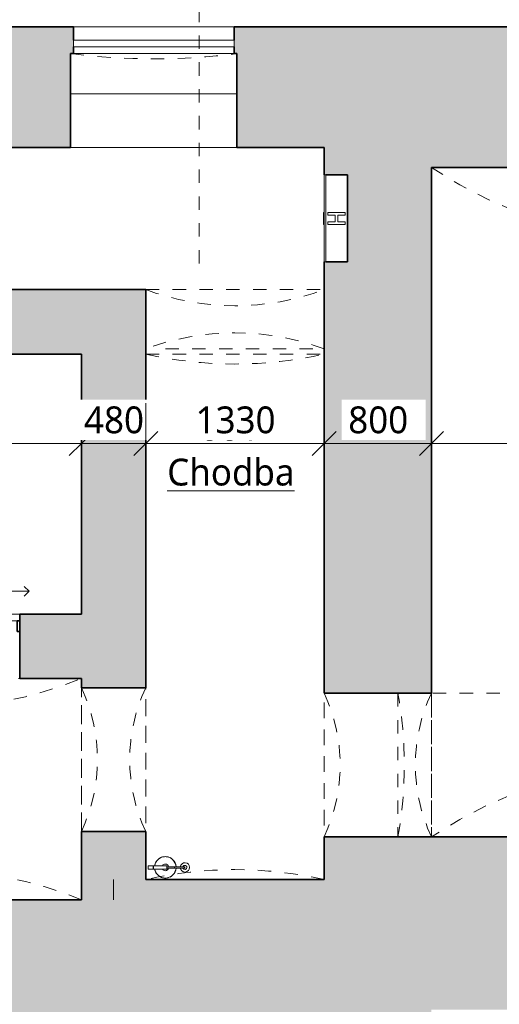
# Model space of a CAD drawing. Header units: metres. Extents: x -2.5 to 41.5, y -3.2 to 29.6.
# Tile 7 of 16: x 14.8 to 18.4, y 7.5 to 14.8. Entities that reach past the tile are written whole.
import ezdxf

# ---------------------------------------------------------------- set-up
doc = ezdxf.new("R2010")
doc.units = ezdxf.units.M
for name, pattern in [('AV - Carkovana 2mm', [0.0027, 0.002, -0.0007]), ('AV - Cerch_ 1 tecka 10mm', [0.018, 0.01, -0.004, 0, -0.004]), ('AV - Cerch_ 1 tecka 2mm', [0.004, 0.002, -0.001, 0, -0.001])]:
    doc.linetypes.add(name, pattern=pattern)
doc.layers.add('AV-KOTY', color=5, linetype='Continuous', lineweight=13, true_color=0x0000ff)
doc.layers.add('AV-MISTNOSTI', color=5, linetype='Continuous', lineweight=5, true_color=0x0000ff)
for name, color, linetype, lineweight in [('AV-KOTY-100', 7, 'Continuous', 5), ('AV-SRAFY', 7, 'Continuous', 35), ('AV-STAVBA', 7, 'Continuous', 18), ('AV-VYBAVENI', 7, 'Continuous', 18)]:
    doc.layers.add(name, color=color, linetype=linetype, lineweight=lineweight)
doc.styles.add('Trebuchet MS', font='trebuc.ttf', dxfattribs={"height": 0.2})
doc.styles.add('Trebuchet MS_B', font='trebuc.ttf', dxfattribs={"height": 0.2})
doc.dimstyles.new('2_mm_-_O_-_Blue_-_mm', dxfattribs={"dimscale": 0.3048, "dimtxt": 0.20619, "dimasz": 0.590551, "dimexe": 0.393701, "dimexo": 0.0625, "dimgap": 0.065617, "dimtad": 1, "dimdec": 0, "dimlfac": 1000, "dimzin": 0, "dimdsep": 46, "dimtxsty": 'Trebuchet MS', "dimblk1": 'OBLIQUE', "dimblk2": 'OBLIQUE', "dimsah": 1, "dimcen": 0.09, "dimazin": 0, "dimtfac": 1, "dimtdec": 4, "dimtix": 1, "dimtmove": 0, "dimatfit": 3, "dimfxl": 0.984252, "dimfxlon": 1, "dimtvp": 1, "dimtfill": 1, "dimtolj": 1, "dimtzin": 0, "dimarcsym": 2})

# ---------------------------------------------------------------- blocks, each defined once
blk = doc.blocks.new('GM_Otvor s klenutým nadpražím - 1070x2150_1200-881159-1PP')
at = {"layer": 'AV-STAVBA', "linetype": 'AV - Cerch_ 1 tecka 2mm', "lineweight": 13}
for p, q in [((-0.535, 0.24), (0.535, 0.24)), ((0.4515, -0.24), (-0.4515, -0.24))]:
    blk.add_line(p, q, dxfattribs=at)
for centre, start, end in [((0, 1.3726), 244.7157, 295.2843), ((0, -1.3726), 64.7157, 115.2843)]:
    blk.add_arc(centre, 1.2526, start, end, dxfattribs=at)
blk = doc.blocks.new('GM_Otvor s klenutým nadpražím - 1070x2100_1400-881446-1PP')
at = {"layer": 'AV-STAVBA', "linetype": 'AV - Cerch_ 1 tecka 2mm', "lineweight": 13}
for p, q in [((-0.535, 0.4), (0.535, 0.4)), ((0.4515, -0.4), (-0.4515, -0.4))]:
    blk.add_line(p, q, dxfattribs=at)
for centre, start, end in [((0, 1.5326), 244.7157, 295.2843), ((0, -1.5326), 64.7157, 115.2843)]:
    blk.add_arc(centre, 1.2526, start, end, dxfattribs=at)
blk = doc.blocks.new('DO_2_Ocel__posuvné_výtahové - 800x1970-923742-1PP')
at = {"layer": 'AV-STAVBA', "linetype": 'AV - Cerch_ 1 tecka 2mm'}
blk.add_line((-0.52, 0.24), (0.52, 0.24), dxfattribs=at)
at = {"layer": 'AV-STAVBA', "lineweight": 35}
for p, q in [((-0.4, -0.11), (-0.42, -0.11)), ((-0.42, -0.11), (-0.42, -0.19)), ((-0.4, -0.19), (-0.4, -0.11)), ((0.42, -0.11), (0.4, -0.11)), ((0.4, -0.11), (0.4, -0.19)), ((0.42, -0.19), (0.42, -0.11)), ((-0.42, -0.19), (-0.4, -0.19)), ((0.4, -0.19), (0.42, -0.19))]:
    blk.add_line(p, q, dxfattribs=at)
at = {"layer": 'AV-STAVBA'}
for p, q in [((-0.42, -0.19), (0, -0.19)), ((-0.42, -0.24), (-0.42, -0.19)), ((0, -0.19), (0.42, -0.19)), ((0, -0.19), (0.42, -0.19)), ((0, -0.24), (0, -0.19)), ((0.42, -0.19), (0.42, -0.24)), ((0, -0.24), (-0.42, -0.24)), ((0.42, -0.24), (0, -0.24)), ((-0.4896, -0.41), (-0.4542, -0.3746)), ((-0.4896, -0.41), (-0.2896, -0.41)), ((-0.4896, -0.41), (-0.4542, -0.4454)), ((0.4896, -0.41), (0.2896, -0.41)), ((0.4896, -0.41), (0.4542, -0.3746)), ((0.4896, -0.41), (0.4542, -0.4454))]:
    blk.add_line(p, q, dxfattribs=at)
blk = doc.blocks.new('GM_Otvor s klenutým nadpražím - 1330x2730_1400-924258-1PP')
at = {"layer": 'AV-STAVBA', "linetype": 'AV - Cerch_ 1 tecka 2mm', "lineweight": 13}
for p, q in [((-0.665, 0.24), (0.665, 0.24)), ((0.5815, -0.2018), (-0.5815, -0.2018))]:
    blk.add_line(p, q, dxfattribs=at)
for centre, start, end in [((0, 2.0226), 249.54198, 290.45802), ((0, -1.9844), 69.54198, 110.45802)]:
    blk.add_arc(centre, 1.9026, start, end, dxfattribs=at)
blk = doc.blocks.new('WI_1-1_sklepní_s příčlemi_s klenutým nadpražím_2x šikmý parapet_ nadpraží - 1200x600-1035326-1PP')
at = {"layer": 'AV-STAVBA'}
for p, q in [((-0.6, -0.3), (0.6, -0.3)), ((-0.6, -0.35), (-0.6, -0.3)), ((0.6, -0.35), (-0.6, -0.35)), ((0.6, -0.3), (0.6, -0.35))]:
    blk.add_line(p, q, dxfattribs=at)
at = {"layer": 'AV-STAVBA', "linetype": 'AV - Carkovana 2mm'}
blk.add_arc((0, -5.2114), 5, 82.87699, 97.12301, dxfattribs=at)
blk = doc.blocks.new('GM_Void_valená klenba - GM_Void_valená klenba-1524405-1PP')
at = {"layer": 'AV-STAVBA', "linetype": 'AV - Cerch_ 1 tecka 2mm', "lineweight": 13}
for p, q in [((-1.825, 2.495), (-1.825, -2.495)), ((-1.825, 2.495), (1.825, 2.495)), ((1.825, 2.495), (1.825, -2.495)), ((-1.825, -2.495), (1.825, -2.495))]:
    blk.add_line(p, q, dxfattribs=at)
for centre, start, end in [((0, 5.2444), 236.42485, 303.57515), ((0, -5.2444), 56.42485, 123.57515)]:
    blk.add_arc(centre, 3.3, start, end, dxfattribs=at)
blk = doc.blocks.new('GM_Void_valená klenba - GM_Void_valená klenba-1524406-1PP')
at = {"layer": 'AV-STAVBA', "linetype": 'AV - Cerch_ 1 tecka 2mm', "lineweight": 13}
for p, q in [((-0.535, 2.08), (-0.535, -2.08)), ((-0.535, 2.08), (0.535, 2.08)), ((0.535, 2.08), (0.535, -2.08)), ((-0.535, -2.08), (0.535, -2.08))]:
    blk.add_line(p, q, dxfattribs=at)
for centre, start, end in [((0, 5.0319), 259.7273, 280.2727), ((0, -5.0319), 79.7273, 100.2727)]:
    blk.add_arc(centre, 3, start, end, dxfattribs=at)
blk = doc.blocks.new('GM_Void_valená klenba - GM_Void_valená klenba-1524407-1PP')
at = {"layer": 'AV-STAVBA', "linetype": 'AV - Cerch_ 1 tecka 2mm', "lineweight": 13}
for p, q in [((-0.665, 1.96), (-0.665, -1.96)), ((-0.665, 1.96), (0.665, 1.96)), ((0.665, 1.96), (0.665, -1.96)), ((-0.665, -1.96), (0.665, -1.96))]:
    blk.add_line(p, q, dxfattribs=at)
for centre, start, end in [((0, 4.8854), 257.19306, 282.80694), ((0, -4.8854), 77.19306, 102.80694)]:
    blk.add_arc(centre, 3, start, end, dxfattribs=at)
blk = doc.blocks.new('GM_Void_valená klenba - GM_Void_valená klenba-1524408-1PP')
at = {"layer": 'AV-STAVBA', "linetype": 'AV - Cerch_ 1 tecka 2mm', "lineweight": 13}
for p, q in [((-1.135, 0.825), (-1.135, -0.825)), ((-1.135, 0.825), (1.135, 0.825)), ((1.135, 0.825), (1.135, -0.825)), ((-1.135, -0.825), (1.135, -0.825))]:
    blk.add_line(p, q, dxfattribs=at)
for centre, start, end in [((0, 3.602), 247.76952, 292.23048), ((0, -3.602), 67.76952, 112.23048)]:
    blk.add_arc(centre, 3, start, end, dxfattribs=at)
blk = doc.blocks.new('PF_Hydrant pod omítku - 650x650-1545743-1PP')
at = {"layer": 'AV-VYBAVENI'}
for p, q in [((-0.7777, 0.4), (-0.1277, 0.4)), ((-0.7777, 0.4), (-0.7777, 0.387)), ((-0.7777, 0.4), (-0.7777, 0.225)), ((-0.1277, 0.387), (-0.7777, 0.387)), ((-0.4977, 0.405), (-0.4777, 0.405)), ((-0.4977, 0.4), (-0.4977, 0.405)), ((-0.4977, 0.372), (-0.4977, 0.242)), ((-0.4777, 0.372), (-0.4977, 0.372)), ((-0.4777, 0.405), (-0.4277, 0.405)), ((-0.4777, 0.4), (-0.4777, 0.405)), ((-0.4777, 0.317), (-0.4777, 0.372)), ((-0.4277, 0.405), (-0.4077, 0.405)), ((-0.4277, 0.4), (-0.4277, 0.405)), ((-0.4277, 0.372), (-0.4277, 0.317)), ((-0.4077, 0.372), (-0.4277, 0.372)), ((-0.4077, 0.4), (-0.4077, 0.405)), ((-0.4077, 0.242), (-0.4077, 0.372)), ((-0.1277, 0.4), (-0.1277, 0.387)), ((-0.1277, 0.225), (-0.1277, 0.4)), ((-0.4277, 0.317), (-0.4777, 0.317)), ((-0.4277, 0.297), (-0.4777, 0.297)), ((-0.4777, 0.242), (-0.4777, 0.297)), ((-0.4277, 0.297), (-0.4277, 0.242)), ((-0.7777, 0.225), (-0.1277, 0.225)), ((-0.4977, 0.242), (-0.4777, 0.242)), ((-0.4277, 0.242), (-0.4077, 0.242))]:
    blk.add_line(p, q, dxfattribs=at)
blk = doc.blocks.new('GM_Hasicí přístroj - Hasici pristroj-1546942-1PP')
at = {"layer": 'AV-STAVBA', "lineweight": 13}
for p, q in [((-0.0421, 0.0036), (-0.1007, 0.0036)), ((-0.0421, 0.0111), (0.0579, 0.0111)), ((-0.0421, 0.0111), (-0.0421, -0.0139)), ((0.0579, 0.0111), (0.0605, 0.0111)), ((0.0579, 0.0111), (0.0579, -0.0139)), ((0.0605, 0.0111), (0.0979, 0.0111)), ((0.0605, 0.0111), (0.0605, -0.0139)), ((0.0979, 0.0111), (0.0979, -0.0139)), ((-0.1007, -0.0064), (-0.0421, -0.0064)), ((0.0579, -0.0139), (-0.0421, -0.0139)), ((0.0605, -0.0139), (0.0579, -0.0139)), ((0.0979, -0.0139), (0.0605, -0.0139))]:
    blk.add_line(p, q, dxfattribs=at)
at = {"layer": 'AV-STAVBA', "lineweight": 13, "flags": 128}
for points in [[(-0.1007, 0.0036), (-0.1035, 0.0036), (-0.1063, 0.0036), (-0.1092, 0.0036), (-0.112, 0.0036), (-0.1149, 0.0036), (-0.1177, 0.0036), (-0.1205, 0.0036), (-0.1233, 0.0036), (-0.126, 0.0036), (-0.1288, 0.0036), (-0.1315, 0.0036), (-0.1341, 0.0036), (-0.1367, 0.0036), (-0.1393, 0.0036), (-0.1418, 0.0036), (-0.1443, 0.0036), (-0.1467, 0.0036), (-0.149, 0.0036), (-0.1513, 0.0036), (-0.1535, 0.0036), (-0.1556, 0.0036), (-0.1577, 0.0036), (-0.1596, 0.0036), (-0.1615, 0.0036), (-0.1633, 0.0036), (-0.165, 0.0036), (-0.1667, 0.0036), (-0.1682, 0.0036), (-0.1696, 0.0036), (-0.1709, 0.0036), (-0.1714, 0.0036)], [(-0.1714, -0.0064), (-0.1701, -0.0064), (-0.1687, -0.0064), (-0.1673, -0.0064), (-0.1657, -0.0064), (-0.164, -0.0064), (-0.1622, -0.0064), (-0.1604, -0.0064), (-0.1584, -0.0064), (-0.1564, -0.0064), (-0.1543, -0.0064), (-0.1522, -0.0064), (-0.1499, -0.0064), (-0.1476, -0.0064), (-0.1452, -0.0064), (-0.1428, -0.0064), (-0.1403, -0.0064), (-0.1377, -0.0064), (-0.1351, -0.0064), (-0.1325, -0.0064), (-0.1298, -0.0064), (-0.1271, -0.0064), (-0.1244, -0.0064), (-0.1216, -0.0064), (-0.1188, -0.0064), (-0.116, -0.0064), (-0.1131, -0.0064), (-0.1103, -0.0064), (-0.1074, -0.0064), (-0.1046, -0.0064), (-0.1018, -0.0064), (-0.1007, -0.0064)]]:
    blk.add_lwpolyline(points, dxfattribs=at)
at = {"layer": 'AV-STAVBA', "lineweight": 13}
for centre, radius, start, end in [((-0.0307, -0.0014), 0.08, 90, 176.37662), ((-0.0307, -0.0014), 0.08, 90, 110.02868), ((-0.0307, -0.0014), 0.08, 69.97132, 90), ((-0.0307, -0.0014), 0.08, 9.18677, 90), ((-0.1772, -0.0014), 0.035, 7.23753, 180), ((-0.1764, -0.0014), 0.015, 18.64917, 180), ((-0.1764, -0.0014), 0.015, 165, 180), ((-0.1764, -0.0014), 0.015, 105, 134.93615), ((-0.1714, -0.0014), 0.005, 150, 180), ((-0.1714, -0.0014), 0.005, 90, 120), ((-0.1764, -0.0014), 0.015, 45.06385, 75), ((-0.1764, -0.0014), 0.015, 18.64917, 44.93615), ((-0.0307, -0.0014), 0.08, 159.97132, 176.42822), ((-0.0307, -0.0014), 0.08, 114.97132, 155.02868), ((-0.0307, -0.0014), 0.025, 90, 169.20034), ((-0.0307, -0.0014), 0.025, 30, 90), ((-0.0307, -0.0014), 0.08, 24.97132, 65.02868), ((-0.0307, -0.0014), 0.08, 9.05555, 20.02868), ((-0.1772, -0.0014), 0.035, 180, 351.96894), ((-0.1764, -0.0014), 0.015, 174.95011, 180), ((-0.1764, -0.0014), 0.015, 180, 185.04989), ((-0.1764, -0.0014), 0.015, 180, 224.93615), ((-0.1764, -0.0014), 0.015, 180, 341.97651), ((-0.1764, -0.0014), 0.015, 240, 270), ((-0.1714, -0.0014), 0.005, 180, 210), ((-0.1714, -0.0014), 0.005, 240, 285), ((-0.1764, -0.0014), 0.015, 330, 341.97651), ((-0.0307, -0.0014), 0.08, 183.5619, 200.02868), ((-0.0307, -0.0014), 0.08, 183.6137, 270), ((-0.0307, -0.0014), 0.08, 204.97132, 245.02868), ((-0.0307, -0.0014), 0.025, 190.79953, 270), ((-0.0307, -0.0014), 0.025, 270, 330), ((-0.0307, -0.0014), 0.08, 270, 350.81323), ((-0.0307, -0.0014), 0.08, 294.97132, 335.02868), ((-0.0307, -0.0014), 0.08, 339.97132, 350.94445), ((-0.0307, -0.0014), 0.08, 249.97132, 270), ((-0.0307, -0.0014), 0.08, 270, 290.02868)]:
    blk.add_arc(centre, radius, start, end, dxfattribs=at)
for points, knots in [([(-0.1764, -0.0014), (-0.1764, -0.0009), (-0.1762, 0.0003), (-0.1753, 0.0019), (-0.1742, 0.0028), (-0.1731, 0.0033), (-0.1725, 0.0034), (-0.1723, 0.0035)], [0, 0, 0, 0, 0.1111111, 0.2222222, 0.3333333, 0.3888889, 0.4444444, 0.4444444, 0.4444444, 0.4444444]), ([(-0.1689, -0.0058), (-0.1692, -0.0059), (-0.1697, -0.0062), (-0.1705, -0.0064), (-0.1714, -0.0065), (-0.1723, -0.0064), (-0.1731, -0.0062), (-0.1742, -0.0057), (-0.1753, -0.0047), (-0.1762, -0.0032), (-0.1764, -0.002), (-0.1764, -0.0014)], [0.3333333, 0.3333333, 0.3333333, 0.3333333, 0.3888889, 0.4444444, 0.5, 0.5555556, 0.6111111, 0.6666667, 0.7777778, 0.8888889, 1, 1, 1, 1])]:
    blk.add_open_spline(points, degree=3, knots=knots, dxfattribs=at)
for points in [[(-0.1004, -0.0014), (-0.1004, -0.0009), (-0.1004, 0.0003), (-0.1005, 0.0018), (-0.1005, 0.003), (-0.1006, 0.0034), (-0.1006, 0.0035)], [(-0.1006, -0.0064), (-0.1006, -0.0063), (-0.1005, -0.0059), (-0.1005, -0.0047), (-0.1004, -0.0032), (-0.1004, -0.002), (-0.1004, -0.0014)]]:
    blk.add_open_spline(points, degree=3, dxfattribs=at)
blk = doc.blocks.new('DIMBLOCK23-1PP')
at = {"layer": 'AV-KOTY-100', "color": 5, "true_color": 0x0000ff}
for p, q in [((13.0348, 11.6412), (13.0348, 11.9412)), ((15.3048, 11.6412), (15.3048, 11.9412)), ((13.0348, 11.6412), (13.1248, 11.7312)), ((15.3048, 11.6412), (15.3948, 11.7312)), ((13.0348, 11.6412), (12.9448, 11.5512)), ((13.0348, 11.6412), (15.3048, 11.6412)), ((13.0348, 11.6412), (13.0348, 11.5212)), ((15.3048, 11.6412), (15.2148, 11.5512)), ((15.3048, 11.6412), (15.3048, 11.5212))]:
    blk.add_line(p, q, dxfattribs=at)
at = {"layer": 'AV-KOTY-100', "color": 0, "insert": (13.8763, 11.9171), "char_height": 0.2, "width": 0.704541, "attachment_point": 1, "line_spacing_factor": 1.048425, "style": 'Trebuchet MS', "bg_fill": 3, "box_fill_scale": 1.25, "bg_fill_color": 256, "bg_fill_true_color": 13158600, "bg_fill_transparency": 0}
blk.add_mtext('2270', dxfattribs=at)
blk = doc.blocks.new('_Oblique')
at = {"color": 0, "linetype": 'ByBlock', "lineweight": -2}
blk.add_line((-0.5, -0.5), (0.5, 0.5), dxfattribs=at)
blk = doc.blocks.new('DIMBLOCK24-1PP')
at = {"layer": 'AV-KOTY-100', "color": 5, "true_color": 0x0000ff}
for p, q in [((15.3048, 11.6412), (15.3048, 11.9412)), ((15.7848, 11.6412), (15.7848, 11.9412)), ((15.3048, 11.6412), (15.3948, 11.7312)), ((15.7848, 11.6412), (15.8748, 11.7312)), ((15.3048, 11.6412), (15.2148, 11.5512)), ((15.3048, 11.6412), (15.7848, 11.6412)), ((15.3048, 11.6412), (15.3048, 11.5212)), ((15.7848, 11.6412), (15.6948, 11.5512)), ((15.7848, 11.6412), (15.7848, 11.5212))]:
    blk.add_line(p, q, dxfattribs=at)
at = {"layer": 'AV-KOTY-100', "color": 0, "insert": (15.3246, 11.9171), "char_height": 0.2, "width": 0.528406, "attachment_point": 1, "line_spacing_factor": 1.048425, "style": 'Trebuchet MS', "bg_fill": 3, "box_fill_scale": 1.25, "bg_fill_color": 256, "bg_fill_true_color": 13158600, "bg_fill_transparency": 0}
blk.add_mtext('480', dxfattribs=at)
blk = doc.blocks.new('DIMBLOCK25-1PP')
at = {"layer": 'AV-KOTY-100', "color": 5, "true_color": 0x0000ff}
for p, q in [((15.7848, 11.6412), (15.7848, 11.9412)), ((17.1148, 11.6412), (17.1148, 11.9412)), ((15.7848, 11.6412), (15.8748, 11.7312)), ((17.1148, 11.6412), (17.2048, 11.7312)), ((15.7848, 11.6412), (15.6948, 11.5512)), ((15.7848, 11.6412), (17.1148, 11.6412)), ((15.7848, 11.6412), (15.7848, 11.5212)), ((17.1148, 11.6412), (17.0248, 11.5512)), ((17.1148, 11.6412), (17.1148, 11.5212))]:
    blk.add_line(p, q, dxfattribs=at)
at = {"layer": 'AV-KOTY-100', "color": 0, "insert": (16.1563, 11.9171), "char_height": 0.2, "width": 0.704541, "attachment_point": 1, "line_spacing_factor": 1.048425, "style": 'Trebuchet MS', "bg_fill": 3, "box_fill_scale": 1.25, "bg_fill_color": 256, "bg_fill_true_color": 13158600, "bg_fill_transparency": 0}
blk.add_mtext('1330', dxfattribs=at)
blk = doc.blocks.new('DIMBLOCK26-1PP')
at = {"layer": 'AV-KOTY-100', "color": 5, "true_color": 0x0000ff}
for p, q in [((17.1148, 11.6412), (17.1148, 11.9412)), ((17.9148, 11.6412), (17.9148, 11.9412)), ((17.1148, 11.6412), (17.2048, 11.7312)), ((17.9148, 11.6412), (18.0048, 11.7312)), ((17.1148, 11.6412), (17.0248, 11.5512)), ((17.1148, 11.6412), (17.9148, 11.6412)), ((17.1148, 11.6412), (17.1148, 11.5212)), ((17.9148, 11.6412), (17.8248, 11.5512)), ((17.9148, 11.6412), (17.9148, 11.5212))]:
    blk.add_line(p, q, dxfattribs=at)
at = {"layer": 'AV-KOTY-100', "color": 0, "insert": (17.2946, 11.9171), "char_height": 0.2, "width": 0.528406, "attachment_point": 1, "line_spacing_factor": 1.048425, "style": 'Trebuchet MS', "bg_fill": 3, "box_fill_scale": 1.25, "bg_fill_color": 256, "bg_fill_true_color": 13158600, "bg_fill_transparency": 0}
blk.add_mtext('800', dxfattribs=at)
blk = doc.blocks.new('DIMBLOCK27-1PP')
at = {"layer": 'AV-KOTY-100', "color": 5, "true_color": 0x0000ff}
for p, q in [((17.9148, 11.6412), (17.9148, 11.9412)), ((21.5648, 11.6412), (21.5648, 11.9412)), ((17.9148, 11.6412), (18.0048, 11.7312)), ((21.5648, 11.6412), (21.6548, 11.7312)), ((17.9148, 11.6412), (17.8248, 11.5512)), ((17.9148, 11.6412), (21.5648, 11.6412)), ((17.9148, 11.6412), (17.9148, 11.5212)), ((21.5648, 11.6412), (21.4748, 11.5512)), ((21.5648, 11.6412), (21.5648, 11.5212))]:
    blk.add_line(p, q, dxfattribs=at)
at = {"layer": 'AV-KOTY-100', "color": 0, "insert": (19.4463, 11.9171), "char_height": 0.2, "width": 0.704541, "attachment_point": 1, "line_spacing_factor": 1.048425, "style": 'Trebuchet MS', "bg_fill": 3, "box_fill_scale": 1.25, "bg_fill_color": 256, "bg_fill_true_color": 13158600, "bg_fill_transparency": 0}
blk.add_mtext('3650', dxfattribs=at)

msp = doc.modelspace()

# ---------------------------------------------------------------- hatches: boundary and pattern name
at = {"layer": 'AV-SRAFY', "lineweight": 5}
h = msp.add_hatch(color=256, dxfattribs=at)
h.paths.add_polyline_path([(16.4648, 13.8482), (17.1148, 13.8482), (17.1148, 14.7482), (16.9956, 14.7482), (16.9956, 14.024), (16.4648, 14.024)])
h.paths.add_polyline_path([(14.0158, 13.8482), (15.2248, 13.8482), (15.2248, 14.024), (14.8415, 14.024), (14.8415, 14.7482), (14.0158, 14.7482), (14.0158, 14.024)])
h = msp.add_hatch(color=256, dxfattribs=at)
h.paths.add_polyline_path([(14.8415, 14.024), (15.2248, 14.024), (15.2248, 14.5482), (15.2448, 14.5482), (15.2448, 14.7482), (14.8415, 14.7482)])
h.paths.add_polyline_path([(16.9956, 14.024), (16.9956, 14.7482), (16.4448, 14.7482), (16.4448, 14.5482), (16.4648, 14.5482), (16.4648, 14.024)])
h = msp.add_hatch(color=256, dxfattribs=at)
h.paths.add_polyline_path([(22.2948, 13.6982), (22.8198, 13.6982), (22.8198, 13.8482), (22.3279, 13.8482), (22.3279, 14.7482), (17.1148, 14.7482), (17.1148, 13.6982), (22.186, 13.6982)])
h.paths.add_polyline_path([(33.5098, 13.6982), (34.3848, 13.6982), (34.3848, 13.8482), (33.5098, 13.8482)])
h.paths.add_polyline_path([(36.8448, 13.6982), (36.8448, 13.8482), (35.7848, 13.8482), (35.7848, 13.6982), (36.6248, 13.6982)])
h.paths.add_polyline_path([(32.1098, 13.6982), (32.1098, 13.8482), (30.4848, 13.8482), (30.4848, 13.6982), (31.2427, 13.6982)])
h.paths.add_polyline_path([(27.4398, 13.6982), (29.0848, 13.6982), (29.0848, 13.8482), (27.4398, 13.8482)])
h.paths.add_polyline_path([(24.1198, 13.6982), (26.1398, 13.6982), (26.1398, 13.8482), (24.1198, 13.8482)])
at = {"layer": 'AV-SRAFY', "lineweight": 18}
h = msp.add_hatch(color=256, dxfattribs=at)
h.paths.add_polyline_path([(17.9148, 8.3882), (17.9148, 8.7082), (17.1148, 8.7082), (17.1148, 8.3882)])
h.paths.add_polyline_path([(17.1148, 9.7782), (17.9148, 9.7782), (17.9148, 13.6982), (17.1148, 13.6982), (17.1148, 13.6444), (17.2898, 13.6444), (17.2898, 12.9944), (17.1148, 12.9944), (17.1148, 10.4742)])
for points in [[(15.7848, 12.3082), (15.7848, 12.7882), (13.0348, 12.7882), (13.0348, 12.3082), (15.3048, 12.3082)], [(17.0148, 7.2882), (17.9148, 7.2882), (17.9148, 8.3882), (15.5448, 8.3882), (15.5448, 7.2882)]]:
    msp.add_hatch(color=256, dxfattribs=at).paths.add_polyline_path(points)
h = msp.add_hatch(color=256, dxfattribs=at)
h.paths.add_polyline_path([(15.3048, 8.2382), (15.5448, 8.2382), (15.5448, 8.3882), (15.7848, 8.3882), (15.7848, 8.7482), (15.3048, 8.7482), (15.3048, 8.6817)])
h.paths.add_polyline_path([(15.7848, 9.8182), (15.7848, 12.3082), (15.3048, 12.3082), (15.3048, 9.8182)])
h = msp.add_hatch(color=256, dxfattribs=at)
h.paths.add_polyline_path([(13.6918, 9.8882), (14.0048, 9.8882), (14.0048, 10.3682), (13.0348, 10.3682), (13.0348, 9.8882)])
h.paths.add_polyline_path([(15.3048, 9.8882), (15.3048, 10.3682), (14.8448, 10.3682), (14.8448, 9.8882), (15.2874, 9.8882)])
h = msp.add_hatch(color=256, dxfattribs=at)
h.paths.add_polyline_path([(36.8448, 7.4182), (36.8448, 8.7082), (34.3848, 8.7082), (34.3848, 7.4182), (34.4338, 7.4182)])
h.paths.add_polyline_path([(25.4748, 7.4182), (27.7548, 7.4182), (27.7548, 8.7082), (25.4748, 8.7082), (25.4748, 8.0842)])
h.paths.add_polyline_path([(17.9148, 7.4182), (24.6748, 7.4182), (24.6748, 8.7082), (17.9148, 8.7082), (17.9148, 8.0842)])
h.paths.add_polyline_path([(28.5548, 7.4182), (28.9948, 7.4182), (28.9948, 8.7082), (28.5548, 8.7082)])
h.paths.add_polyline_path([(30.7848, 7.4182), (30.7848, 8.7082), (30.6748, 8.7082), (30.6748, 7.4182)])
h.paths.add_polyline_path([(31.5848, 7.4182), (31.9548, 7.4182), (31.9548, 8.7082), (31.5848, 8.7082), (31.5848, 8.0842)])
h.paths.add_polyline_path([(33.4148, 7.4182), (33.5848, 7.4182), (33.5848, 8.7082), (33.4148, 8.7082), (33.4148, 7.4867)])
h = msp.add_hatch(color=256, dxfattribs=at)
h.paths.add_polyline_path([(15.5448, 7.2882), (15.5448, 8.2382), (12.5548, 8.2382), (12.5548, 7.2882), (15.2874, 7.2882)])
h.paths.add_polyline_path([(11.2648, 7.2882), (11.4448, 7.2882), (11.4448, 8.2382), (11.2648, 8.2382), (11.2648, 8.0382)])

# ---------------------------------------------------------------- linework, layer by layer
at = {"layer": 'AV-KOTY', "linetype": 'AV - Cerch_ 1 tecka 10mm', "lineweight": 5}
msp.add_line((16.1824, 12.9837), (16.1824, 16.8267), dxfattribs=at)
at = {"layer": 'AV-STAVBA', "lineweight": 35}
for p, q in [((13.2548, 14.7482), (15.2448, 14.7482)), ((15.2448, 14.7482), (15.2448, 14.6482)), ((16.4448, 14.7482), (22.8198, 14.7482)), ((16.4448, 14.7482), (16.4448, 14.6482)), ((15.2448, 14.5482), (15.2248, 14.5482)), ((15.2248, 14.5482), (15.2248, 13.8482)), ((15.2448, 14.5982), (15.2448, 14.5482)), ((16.4448, 14.5982), (16.4448, 14.5482)), ((16.4448, 14.5482), (16.4648, 14.5482)), ((16.4648, 14.5482), (16.4648, 13.8482)), ((15.2248, 13.8482), (13.3048, 13.8482)), ((17.1148, 13.8482), (16.4648, 13.8482)), ((17.1148, 13.6444), (17.1148, 13.8482)), ((17.9148, 9.7782), (17.9148, 13.6982)), ((21.5648, 13.6982), (17.9148, 13.6982)), ((17.1278, 13.6444), (17.2898, 13.6444)), ((17.2898, 13.6444), (17.2898, 12.9944)), ((17.1148, 12.9944), (17.1148, 9.7782)), ((17.2898, 12.9944), (17.1278, 12.9944)), ((15.7848, 12.7882), (11.4448, 12.7882)), ((15.7848, 9.8182), (15.7848, 12.7882)), ((13.0348, 12.3082), (15.3048, 12.3082)), ((15.3048, 12.3082), (15.3048, 10.3682)), ((15.3048, 10.3682), (14.8448, 10.3682)), ((14.8448, 10.3682), (14.8448, 9.8882)), ((14.8448, 9.8882), (15.3048, 9.8882)), ((15.3048, 9.8882), (15.3048, 9.8182)), ((15.3048, 9.8182), (15.7848, 9.8182)), ((17.1148, 9.7782), (17.9148, 9.7782)), ((15.3048, 8.7482), (15.3048, 8.2382)), ((15.7848, 8.7482), (15.3048, 8.7482)), ((15.7848, 8.3882), (15.7848, 8.7482)), ((17.1148, 8.7082), (17.1148, 8.3882)), ((29.2598, 8.7082), (17.1148, 8.7082)), ((17.1148, 8.3882), (15.7848, 8.3882)), ((15.3048, 8.2382), (13.0348, 8.2382))]:
    msp.add_line(p, q, dxfattribs=at)
at = {"layer": 'AV-STAVBA'}
for p, q in [((15.2448, 14.7482), (16.4448, 14.7482)), ((15.2448, 14.5482), (16.4448, 14.5482)), ((15.2248, 14.2482), (16.4648, 14.2482)), ((16.4648, 13.8482), (15.2248, 13.8482)), ((15.5448, 8.2382), (15.5448, 8.3882))]:
    msp.add_line(p, q, dxfattribs=at)

# ---------------------------------------------------------------- block references
at = {"layer": 'AV-STAVBA', "linetype": 'AV - Carkovana 2mm', "rotation": 180}
msp.add_blockref('WI_1-1_sklepní_s příčlemi_s klenutým nadpražím_2x šikmý parapet_ nadpraží - 1200x600-1035326-1PP', (15.8448, 14.2982), dxfattribs=at)
at = {"layer": 'AV-STAVBA', "linetype": 'AV - Cerch_ 1 tecka 2mm', "lineweight": 13}
for name, p in [('GM_Void_valená klenba - GM_Void_valená klenba-1524405-1PP', (19.7398, 11.2032)), ('GM_Otvor s klenutým nadpražím - 1330x2730_1400-924258-1PP', (16.4498, 12.5482)), ('GM_Void_valená klenba - GM_Void_valená klenba-1524407-1PP', (16.4498, 10.3482)), ('GM_Void_valená klenba - GM_Void_valená klenba-1524408-1PP', (14.1698, 9.0632))]:
    msp.add_blockref(name, p, dxfattribs=at)
at = {"layer": 'AV-STAVBA', "rotation": 180}
for name, p in [('DO_2_Ocel__posuvné_výtahové - 800x1970-923742-1PP', (14.4248, 10.1282)), ('GM_Hasicí přístroj - Hasici pristroj-1546942-1PP', (15.8998, 8.4782))]:
    msp.add_blockref(name, p, dxfattribs=at)
at = {"layer": 'AV-STAVBA', "linetype": 'AV - Cerch_ 1 tecka 2mm', "lineweight": 13}
for name, p, rotation in [('GM_Otvor s klenutým nadpražím - 1070x2150_1200-881159-1PP', (15.5448, 9.2832), 89.99999999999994), ('GM_Otvor s klenutým nadpražím - 1070x2100_1400-881446-1PP', (17.5148, 9.2432), 269.9999999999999), ('GM_Void_valená klenba - GM_Void_valená klenba-1524406-1PP', (19.7448, 9.2432), 269.9999999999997)]:
    msp.add_blockref(name, p, dxfattribs=dict(at, rotation=rotation))
at = {"layer": 'AV-VYBAVENI', "rotation": 89.99999999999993}
msp.add_blockref('PF_Hydrant pod omítku - 650x650-1545743-1PP', (17.5148, 13.7722), dxfattribs=at)

# ---------------------------------------------------------------- texts
at = {"layer": 'AV-MISTNOSTI', "char_height": 0.2, "attachment_point": 1, "style": 'Trebuchet MS_B'}
for s, insert, width in [('001', (16.1858, 11.8638), 0.601266), ('\\LChodba', (15.9443, 11.5275), 1.186497)]:
    msp.add_mtext(s, dxfattribs=dict(at, insert=insert, width=width))

# ---------------------------------------------------------------- next in the draw order: dimensions: what is measured, and where the dimension line sits
at = {"layer": 'AV-KOTY', "lineweight": 5}
dim = msp.add_linear_dim(base=(15.3048, 11.6412), p1=(13.0348, 11.9412), p2=(15.3048, 11.9412), dimstyle='2_mm_-_O_-_Blue_-_mm', override={"dimpost": '<>', "dimfxl": 2.27}, dxfattribs=at)
dim.commit()
dim.dimension.update_dxf_attribs({"geometry": 'DIMBLOCK23-1PP', "text_midpoint": (14.1698, 11.7629)})

# ---------------------------------------------------------------- next in the draw order: dimensions: what is measured, and where the dimension line sits
dim = msp.add_linear_dim(base=(15.7848, 11.6412), p1=(15.3048, 11.9412), p2=(15.7848, 11.9412), dimstyle='2_mm_-_O_-_Blue_-_mm', override={"dimpost": '<>', "dimfxl": 0.48}, dxfattribs=at)
dim.commit()
dim.dimension.update_dxf_attribs({"geometry": 'DIMBLOCK24-1PP', "text_midpoint": (15.5448, 11.7629)})

# ---------------------------------------------------------------- next in the draw order: dimensions: what is measured, and where the dimension line sits
dim = msp.add_linear_dim(base=(17.1148, 11.6412), p1=(15.7848, 11.9412), p2=(17.1148, 11.9412), dimstyle='2_mm_-_O_-_Blue_-_mm', override={"dimpost": '<>', "dimfxl": 1.33}, dxfattribs=at)
dim.commit()
dim.dimension.update_dxf_attribs({"geometry": 'DIMBLOCK25-1PP', "text_midpoint": (16.4498, 11.7629)})

# ---------------------------------------------------------------- next in the draw order: dimensions: what is measured, and where the dimension line sits
dim = msp.add_linear_dim(base=(17.9148, 11.6412), p1=(17.1148, 11.9412), p2=(17.9148, 11.9412), dimstyle='2_mm_-_O_-_Blue_-_mm', override={"dimpost": '<>', "dimfxl": 0.8}, dxfattribs=at)
dim.commit()
dim.dimension.update_dxf_attribs({"geometry": 'DIMBLOCK26-1PP', "text_midpoint": (17.5148, 11.7629)})

# ---------------------------------------------------------------- next in the draw order: dimensions: what is measured, and where the dimension line sits
dim = msp.add_linear_dim(base=(21.5648, 11.6412), p1=(17.9148, 11.9412), p2=(21.5648, 11.9412), dimstyle='2_mm_-_O_-_Blue_-_mm', override={"dimpost": '<>', "dimfxl": 3.65}, dxfattribs=at)
dim.commit()
dim.dimension.update_dxf_attribs({"geometry": 'DIMBLOCK27-1PP', "text_midpoint": (19.7398, 11.7633)})

doc.saveas('drawing.dxf')
